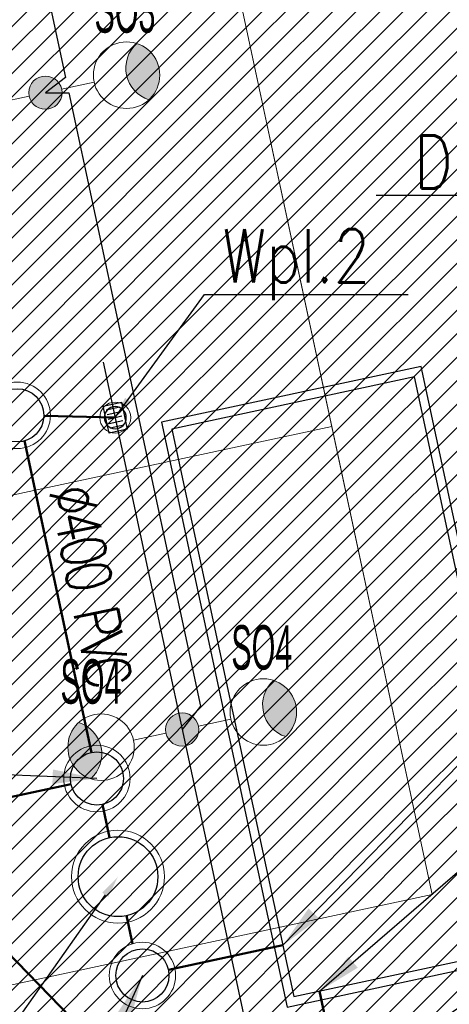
# Model space of a CAD drawing. Header units: metres. Extents: x 6567444 to 13135881, y 5574237 to 11149086.
# Tile 52 of 212: x 6567914 to 6567924, y 5574393 to 5574415. Entities that reach past the tile are written whole.
import ezdxf
from ezdxf import colors
from ezdxf.entities.mleader import LeaderData, LeaderLine
from ezdxf.enums import TextEntityAlignment as Align
from ezdxf.math import Vec2, Vec3

# ---------------------------------------------------------------- set-up
doc = ezdxf.new("R2010")
doc.units = ezdxf.units.M
for name, color, linetype, lineweight in [('_TT_KAN_D', 96, 'Continuous', 50), ('_TT_KAN_D_II etap', 116, 'Continuous', 50), ('_TT_KAN_D_OPIS_DN', 7, 'Continuous', 30), ('_TT_KAN_D_Opis_PKT_I', 7, 'Continuous', 30), ('_TT_KAN_D_Opis_PKT_wpust', 7, 'Continuous', 30), ('_TT_KAN_D_WPUST', 7, 'Continuous', 25), ('PT-IE-001 PZT - instal. elektr XREFF$0$SEL_sieci_oswietlenie_oprawy', 152, 'Continuous', 20)]:
    doc.layers.add(name, color=color, linetype=linetype, lineweight=lineweight)
for name, color, linetype in [('FORMA - Arch 01 - PZT 1 Strefy', 7, 'Continuous'), ('PT-IE-001 PZT - instal. elektr XREFF$0$SEL_atrybut_bloku1', 7, 'Continuous'), ('PT-IE-001 PZT - instal. elektr XREFF$0$SEL_atrybut_bloku2', 9, 'Continuous')]:
    doc.layers.add(name, color=color, linetype=linetype)
doc.layers.add('PT-IE-001 PZT - instal. elektr XREFF$0$SEL_sieci_kable_nN_oswietlenie', color=7, linetype='PT-IE-001 PZT - instal. elektr XREFF$0$SEL_eNN', lineweight=30, true_color=0xff7a7a)
doc.styles.add('PT-IE-001 PZT - instal. elektr XREFF$0$ARIAL', font='ARIALN.TTF', dxfattribs={"width": 0.8})
doc.styles.add('PT-IE-001 PZT - instal. elektr XREFF$0$ROMANS', font='ARIALN.TTF', dxfattribs={"width": 0.8})
doc.styles.add('pzt_11-06-2015 (2)$0$RomanS', font='romans.shx')
doc.styles.add('ROMANS', font='romans.shx', dxfattribs={"width": 0.9})
doc.styles.get("Standard").update_dxf_attribs({"font": 'arial.ttf'})
doc.linetypes.add('PT-IE-001 PZT - instal. elektr XREFF$0$SEL_eNN', pattern='A,5,["eNN",PT-IE-001 PZT - instal. elektr XREFF$0$ARIAL,S=1,R=0,X=1.45,Y=0.25],5', length=10)
doc.dimstyles.new('ISO-25', dxfattribs={"dimtxt": 2.5, "dimasz": 2.5, "dimexe": 1.25, "dimexo": 0.625, "dimtad": 1, "dimtxsty": 'Standard', "dimcen": 2.5, "dimadec": 0, "dimazin": 0, "dimtfac": 1, "dimtmove": 0, "dimatfit": 3, "dimfxl": 1, "dimarcsym": 0})
pattern_1 = [(45, (0, 0), (-0.265165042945, 0.265165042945), [])]

# ---------------------------------------------------------------- blocks, each defined once
blk = doc.blocks.new('tb wpust')
at = {"layer": '_TT_KAN_D_WPUST', "lineweight": 30}
for p, q in [((-0.21, 0.154), (-0.21, -0.166)), ((-0.105, 0.154), (-0.105, -0.166)), ((-0.004, 0.154), (-0.004, -0.166)), ((0.1, 0.154), (0.1, -0.166)), ((0.205, 0.154), (0.205, -0.166))]:
    blk.add_line(p, q, dxfattribs=at)
blk.add_lwpolyline([(-0.31, -0.21), (0.31, -0.21), (0.31, 0.21), (-0.31, 0.21)], close=True, dxfattribs=at)
at = {"layer": '_TT_KAN_D_WPUST', "lineweight": 18}
blk.add_circle((0, 0), 0.35, dxfattribs=at)
at = {"layer": '_TT_KAN_D_WPUST', "color": 96, "lineweight": 30}
blk.add_circle((0, 0), 0.25, dxfattribs=at)
blk = doc.blocks.new('PT-IE-001 PZT - instal. elektr XREFF$0$oprawa zewnetrzna stojaca')
for points in [[(2.625, 0, 0.267949), (2.25, 0.65, 0.57735), (2.25, -0.65, 0.267949)], [(0.375, 0, 1), (-0.375, 0, 1)]]:
    blk.add_hatch(color=256).paths.add_polyline_path(points)
blk.add_line((1.125, 0), (0.375, 0))
for centre, radius in [((1.875, 0), 0.75), ((0, 0), 0.375)]:
    blk.add_circle(centre, radius)
blk.add_arc((2.625, 0), 0.75, 120, 240)
at = {"layer": 'PT-IE-001 PZT - instal. elektr XREFF$0$SEL_atrybut_bloku1', "style": 'PT-IE-001 PZT - instal. elektr XREFF$0$ROMANS', "width": 0.6, "flags": 8}
blk.add_attdef('TYP', text='', height=1, dxfattribs=at).set_placement((1.873, 0.9), align=Align.CENTER)
at = {"layer": 'PT-IE-001 PZT - instal. elektr XREFF$0$SEL_atrybut_bloku2', "style": 'PT-IE-001 PZT - instal. elektr XREFF$0$ROMANS', "width": 0.6, "flags": 8}
for tag, p in [('OPIS1', (1.873, -1.638)), ('OPIS2', (1.873, -2.499))]:
    blk.add_attdef(tag, text='', height=0.75, dxfattribs=at).set_placement(p, align=Align.CENTER)
blk = doc.blocks.new('PT-IE-001 PZT - instal. elektr XREFF')
at = {"layer": 'PT-IE-001 PZT - instal. elektr XREFF$0$SEL_sieci_kable_nN_oswietlenie', "ltscale": 0.5}
for points in [[(6567908.466, 5574442.709), (6567909.002, 5574442.742), (6567912.088, 5574428.381), (6567911.621, 5574428.109), (6567911.621, 5574428.109), (6567912.153, 5574428.077), (6567915.24, 5574413.716), (6567914.788, 5574413.373), (6567914.788, 5574413.373)], [(6567914.788, 5574413.373), (6567915.314, 5574413.373), (6567918.289, 5574399.528), (6567917.877, 5574399.002)]]:
    blk.add_lwpolyline(points, dxfattribs=at)
at = {"layer": 'PT-IE-001 PZT - instal. elektr XREFF$0$SEL_sieci_oswietlenie_oprawy'}
ref = blk.add_blockref('PT-IE-001 PZT - instal. elektr XREFF$0$oprawa zewnetrzna stojaca', (6567914.788, 5574413.373), dxfattribs=dict(at, rotation=12.20053319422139))
ref.add_attrib('TYP', 'SO3', dxfattribs={"layer": 'PT-IE-001 PZT - instal. elektr XREFF$0$SEL_atrybut_bloku1', "height": 1, "style": 'PT-IE-001 PZT - instal. elektr XREFF$0$ROMANS', "width": 0.6, "flags": 8}).set_placement((6567916.585, 5574414.728), align=Align.CENTER)
ref = blk.add_blockref('PT-IE-001 PZT - instal. elektr XREFF$0$oprawa zewnetrzna stojaca', (6567914.788, 5574413.373), dxfattribs=dict(at, rotation=192.200533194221))
ref.add_attrib('TYP', 'SO3', dxfattribs={"layer": 'PT-IE-001 PZT - instal. elektr XREFF$0$SEL_atrybut_bloku1', "height": 1, "style": 'PT-IE-001 PZT - instal. elektr XREFF$0$ROMANS', "width": 0.6, "flags": 8}).set_placement((6567912.728, 5574413.958), align=Align.CENTER)
ref = blk.add_blockref('PT-IE-001 PZT - instal. elektr XREFF$0$oprawa zewnetrzna stojaca', (6567917.876, 5574399.002), dxfattribs=dict(at, rotation=12.20053319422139))
ref.add_attrib('TYP', 'SO4', dxfattribs={"layer": 'PT-IE-001 PZT - instal. elektr XREFF$0$SEL_atrybut_bloku1', "height": 1, "style": 'PT-IE-001 PZT - instal. elektr XREFF$0$ROMANS', "width": 0.6, "flags": 8}).set_placement((6567919.674, 5574400.356), align=Align.CENTER)
ref = blk.add_blockref('PT-IE-001 PZT - instal. elektr XREFF$0$oprawa zewnetrzna stojaca', (6567917.877, 5574399.002), dxfattribs=dict(at, rotation=192.2005331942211))
ref.add_attrib('TYP', 'SO4', dxfattribs={"layer": 'PT-IE-001 PZT - instal. elektr XREFF$0$SEL_atrybut_bloku1', "height": 1, "style": 'PT-IE-001 PZT - instal. elektr XREFF$0$ROMANS', "width": 0.6, "flags": 8}).set_placement((6567915.816, 5574399.587), align=Align.CENTER)

msp = doc.modelspace()

# ---------------------------------------------------------------- linework, layer by layer
at = {"layer": '_TT_KAN_D'}
for p, q in [((6567919.952, 5574387.81, 600.571), (6567911.535, 5574396.431, 28.465)), ((6567917.564, 5574393.581), (6567920.15, 5574394.136)), ((6567921.325, 5574391.475), (6567920.976, 5574393.1))]:
    msp.add_line(p, q, dxfattribs=at)
at = {"layer": '_TT_KAN_D', "lineweight": 30, "elevation": 228.29}
msp.add_lwpolyline([(6567920.246, 5574392.738), (6567926.112, 5574393.999), (6567923.275, 5574407.198), (6567917.409, 5574405.937)], close=True, dxfattribs=at)
msp.add_lwpolyline([(6567920.399, 5574392.976), (6567925.874, 5574394.153), (6567923.121, 5574406.96), (6567917.646, 5574405.783), (6567920.399, 5574392.976)], dxfattribs=at)
at = {"layer": '_TT_KAN_D'}
for points in [[(6567916.364, 5574406.041), (6567914.752, 5574406.078)], [(6567915.825, 5574398.485), (6567914.314, 5574405.514)], [(6567915.365, 5574397.772), (6567911.703, 5574396.986)], [(6567916.238, 5574396.563), (6567916.077, 5574397.312)], [(6567916.752, 5574394.17), (6567916.616, 5574394.803)]]:
    msp.add_lwpolyline(points, dxfattribs=at)
at = {"layer": '_TT_KAN_D', "lineweight": 13}
for centre in [(6567914.152, 5574406.092), (6567915.951, 5574397.899), (6567916.978, 5574393.454)]:
    msp.add_circle(centre, 0.75, dxfattribs=at)
at = {"layer": '_TT_KAN_D', "lineweight": 30}
for centre in [(6567914.152, 5574406.092), (6567915.951, 5574397.899), (6567916.978, 5574393.454)]:
    msp.add_circle(centre, 0.6, dxfattribs=at)
at = {"layer": '_TT_KAN_D_II etap', "lineweight": 13}
msp.add_circle((6567916.427, 5574395.683), 1.05, dxfattribs=at)
at = {"layer": '_TT_KAN_D_II etap', "lineweight": 30}
msp.add_circle((6567916.427, 5574395.683), 0.9, dxfattribs=at)
at = {"layer": 'Defpoints'}
msp.add_line((6567916.094, 5574407.294), (6567919.886, 5574389.654, 300.305), dxfattribs=at)
at = {"layer": 'FORMA - Arch 01 - PZT 1 Strefy', "color": 254, "linetype": 'Continuous', "lineweight": 13, "true_color": 0xd2d2ff}
msp.add_line((6567923.521, 5574395.283), (6567913.745, 5574393.181), dxfattribs=at)
at = {"layer": 'FORMA - Arch 01 - PZT 1 Strefy', "color": 191, "linetype": 'Continuous', "lineweight": 13, "true_color": 0xbb77e3}
msp.add_line((6567913.745, 5574393.181), (6567923.521, 5574395.283), dxfattribs=at)

# ---------------------------------------------------------------- block references
at = {"layer": '_TT_KAN_D_WPUST', "xscale": -1, "rotation": 282.3331968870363}
msp.add_blockref('tb wpust', (6567916.364, 5574406.041, 300.305), dxfattribs=at)

# ---------------------------------------------------------------- texts
at = {"layer": '_TT_KAN_D_OPIS_DN', "insert": (6567915.845, 5574404.608), "char_height": 1, "attachment_point": 1, "rotation": 281.3148, "style": 'pzt_11-06-2015 (2)$0$RomanS'}
msp.add_mtext_dynamic_manual_height_columns('\\T0.85;\\W0.8;%%C400 PVC', width=9.13673, gutter_width=12.5, heights=[0], dxfattribs=at)
at = {"layer": '_TT_KAN_D_Opis_PKT_I', "insert": (6567926.779, 5574412.409), "char_height": 1.2, "attachment_point": 3, "style": 'ROMANS'}
msp.add_mtext('\\W0.8;DI.6.4', dxfattribs=at)

# ---------------------------------------------------------------- leaders
at = {"layer": '_TT_KAN_D_Opis_PKT_I', "lineweight": 25, "annotation_type": 0, "has_hookline": 1}
for points, hookline_direction, text_width in [([(6567929.06, 5574414.492), (6567927.675, 5574411.05), (6567926.675, 5574411.05)], 1, 3.794), ([(6567920.15, 5574394.136), (6567926.041, 5574400.188), (6567927.041, 5574400.188)], 0, 3.337), ([(6567915.951, 5574397.899), (6567910.181, 5574398.119)], 1, 2.423), ([(6567920.976, 5574393.1), (6567926.586, 5574397.937), (6567927.586, 5574397.937)], 0, 3.063), ([(6567921.451, 5574390.888), (6567927.367, 5574394.976), (6567928.367, 5574394.976)], 0, 2.377), ([(6567916.978, 5574393.454), (6567915.113, 5574389.337), (6567914.113, 5574389.337)], 1, 2.377)]:
    msp.add_leader(points, dimstyle='ISO-25', override={"dimasz": 1, "dimgap": 0.625, "dimtad": 3}, dxfattribs=dict(at, hookline_direction=hookline_direction, text_width=text_width))
at = {"layer": '_TT_KAN_D_Opis_PKT_I', "lineweight": 25}
ml = msp.add_multileader_mtext('Standard', dxfattribs=at)
ml.set_content('SEP', color=256, style='ROMANS')
ml.set_leader_properties(color=256, linetype='ByLayer', lineweight=25)
ml.build(insert=Vec2(0, 0))
ml.multileader.update_dxf_attribs({"text_left_attachment_type": 5, "text_right_attachment_type": 5, "dogleg_length": 0.2, "arrow_head_size": 0.5})
ctx = ml.context
ctx.base_point, ctx.char_height, ctx.arrow_head_size, ctx.landing_gap_size, ctx.plane_origin, ctx.plane_x_axis, ctx.plane_y_axis = Vec3(6567909.688, 5574391.776), 1.2, 0.5, 0.5, Vec3(6568016.178, 5574399.449), Vec3(0.886138, -0.463422), Vec3(0.463422, 0.886138)
ctx.left_attachment, ctx.right_attachment, ctx.text_align_type = 5, 5, 2
notes = []
notes.append((ctx, [(0, (1, 1, 0), (6567913.665, 5574391.776), (-1, 0), 0.2, [(0, [(6567916.427, 5574395.683)], 0, [])])]))
ctx.mtext.insert, ctx.mtext.alignment, ctx.mtext.flow_direction = Vec3(6567912.965, 5574393.216), 3, 5
for ctx, leaders in notes:
    for number, flags, end, landing, length, lines in leaders:
        leader = LeaderData()
        leader.index, (leader.has_last_leader_line, leader.has_dogleg_vector, leader.attachment_direction) = number, flags
        leader.last_leader_point, leader.dogleg_vector, leader.dogleg_length = Vec3(end), Vec3(landing), length
        for number, points, colour, breaks in lines:
            line = LeaderLine()
            line.index, line.vertices, line.color, line.breaks = number, Vec3.list(points), colors.encode_raw_color(colour), breaks
            leader.lines.append(line)
        ctx.leaders.append(leader)

# ---------------------------------------------------------------- next in the draw order: block references
msp.add_blockref('PT-IE-001 PZT - instal. elektr XREFF', (0, 0))

# ---------------------------------------------------------------- next in the draw order: hatches: boundary and pattern name
at = {"layer": 'FORMA - Arch 01 - PZT 1 Strefy', "linetype": 'Continuous', "lineweight": 0, "true_color": 0x69697f}
h = msp.add_hatch(dxfattribs=at)
h.set_pattern_fill('ANSI31', color=8, scale=3, style=0)
h.set_pattern_definition(pattern_1)
h.paths.add_polyline_path([(6567868.664, 5574447.184), (6567873.254, 5574448.171), (6567873.813, 5574447.81), (6567888.539, 5574450.975, -0.233884), (6567889.399, 5574450.758, -0.164402), (6567889.726, 5574450.208), (6567892.634, 5574436.678), (6567887.555, 5574435.586), (6567887.676, 5574435.026), (6567887.676, 5574435.025, -0.414102), (6567887.215, 5574434.313), (6567887.039, 5574434.275), (6567887.371, 5574432.73), (6567888.657, 5574433.007), (6567888.619, 5574433.183, -0.414214), (6567889.08, 5574433.895), (6567893.049, 5574434.749), (6567893.322, 5574433.479), (6567898.21, 5574434.53), (6567906.331, 5574396.74), (6567909.836, 5574380.434), (6567926.815, 5574389.768), (6567940.833, 5574410.263, 0.198373), (6567942.208, 5574417.794), (6567932.917, 5574461.025), (6567905.128, 5574455.052, -0.414214), (6567901.564, 5574457.355), (6567901.459, 5574457.843, -0.414214), (6567903.762, 5574461.407), (6567939.749, 5574469.141, -0.063253), (6567941.005, 5574469.249), (6567939.792, 5574475.428, -0.052799), (6567938.687, 5574475.025), (6567900.546, 5574466.853, -0.086628), (6567900.202, 5574466.839), (6567886.587, 5574463.893), (6567887.53, 5574459.452), (6567888.307, 5574455.835), (6567882.192, 5574454.521), (6567875.153, 5574453.008), (6567867.754, 5574451.418)])
h.paths.add_polyline_path([(6567903.07, 5574442.847), (6567912.847, 5574444.948), (6567923.521, 5574395.283), (6567913.745, 5574393.181)], flags=0)
h.paths.add_polyline_path([(6567925.121, 5574405.928, -0.004779), (6567925.109, 5574405.984), (6567925.133, 5574405.989)], flags=0)
h.paths.add_polyline_path([(6567932.495, 5574408.258), (6567927.607, 5574407.207), (6567918.151, 5574451.203), (6567927.928, 5574453.304), (6567936.333, 5574414.197), (6567931.445, 5574413.146)], flags=0)
at = {"layer": 'FORMA - Arch 01 - PZT 1 Strefy', "linetype": 'Continuous', "lineweight": 0, "true_color": 0x577933}
h = msp.add_hatch(dxfattribs=at)
h.set_pattern_fill('ANSI31', color=77, scale=3, style=0)
h.set_pattern_definition(pattern_1)
h.paths.add_polyline_path([(6567874.014, 5574368.787), (6567903.73, 5574375.51), (6567926.87, 5574388.23), (6567941.769, 5574410.008), (6567945.87, 5574425.68), (6567946.274, 5574437.791), (6567944.961, 5574438.318), (6567943.09, 5574447.025), (6567939.696, 5574458.048), (6567938.856, 5574457.187), (6567945.454, 5574426.488), (6567940.566, 5574425.437), (6567942.208, 5574417.794, -0.198349), (6567940.833, 5574410.263), (6567926.815, 5574389.768), (6567903.433, 5574376.914), (6567873.643, 5574370.512)])
at = {"layer": 'FORMA - Arch 01 - PZT 1 Strefy', "linetype": 'Continuous', "lineweight": 0, "true_color": 0x4b7a78}
h = msp.add_hatch(dxfattribs=at)
h.set_pattern_fill('ANSI31', color=137, scale=3, style=0)
h.set_pattern_definition(pattern_1)
h.paths.add_polyline_path([(6567921.252, 5574405.841), (6567912.847, 5574444.948), (6567903.07, 5574442.847), (6567911.475, 5574403.74)])
at = {"layer": 'FORMA - Arch 01 - PZT 1 Strefy', "linetype": 'Continuous', "lineweight": 0, "true_color": 0x5d3b71}
h = msp.add_hatch(dxfattribs=at)
h.set_pattern_fill('ANSI31', color=197, scale=3, style=0)
h.set_pattern_definition(pattern_1)
h.paths.add_polyline_path([(6567913.745, 5574393.181), (6567923.521, 5574395.283), (6567921.252, 5574405.841), (6567911.475, 5574403.74)])

# ---------------------------------------------------------------- next in the draw order: linework, layer by layer
at = {"layer": 'FORMA - Arch 01 - PZT 1 Strefy', "color": 254, "linetype": 'Continuous', "lineweight": 13, "true_color": 0xd2d2ff}
msp.add_line((6567912.847, 5574444.948), (6567923.521, 5574395.283), dxfattribs=at)
at = {"layer": 'FORMA - Arch 01 - PZT 1 Strefy', "color": 131, "linetype": 'Continuous', "lineweight": 13, "true_color": 0x97f4f0}
for p, q in [((6567921.252, 5574405.841), (6567912.847, 5574444.948)), ((6567911.475, 5574403.74), (6567921.252, 5574405.841))]:
    msp.add_line(p, q, dxfattribs=at)
at = {"layer": 'FORMA - Arch 01 - PZT 1 Strefy', "color": 191, "linetype": 'Continuous', "lineweight": 13, "true_color": 0xbb77e3}
for p, q in [((6567921.252, 5574405.841), (6567911.475, 5574403.74)), ((6567923.521, 5574395.283), (6567921.252, 5574405.841))]:
    msp.add_line(p, q, dxfattribs=at)

# ---------------------------------------------------------------- next in the draw order: texts
at = {"layer": '_TT_KAN_D_Opis_PKT_wpust', "lineweight": 25, "insert": (6567918.787, 5574410.292, 300.305), "char_height": 1.2, "attachment_point": 1, "style": 'ROMANS'}
msp.add_mtext('\\W0.8;WpI.2', dxfattribs=at)

# ---------------------------------------------------------------- next in the draw order: leaders
at = {"layer": '_TT_KAN_D_Opis_PKT_wpust', "lineweight": 25, "annotation_type": 0, "has_hookline": 1, "hookline_direction": 0, "text_width": 3.474}
msp.add_leader([(6567916.359, 5574406.035, 300.305), (6567918.381, 5574408.817, 300.305), (6567918.881, 5574408.817, 300.305)], dimstyle='ISO-25', override={"dimasz": 0.5, "dimgap": 0.625, "dimtad": 3}, dxfattribs=at)

doc.saveas('drawing.dxf')
